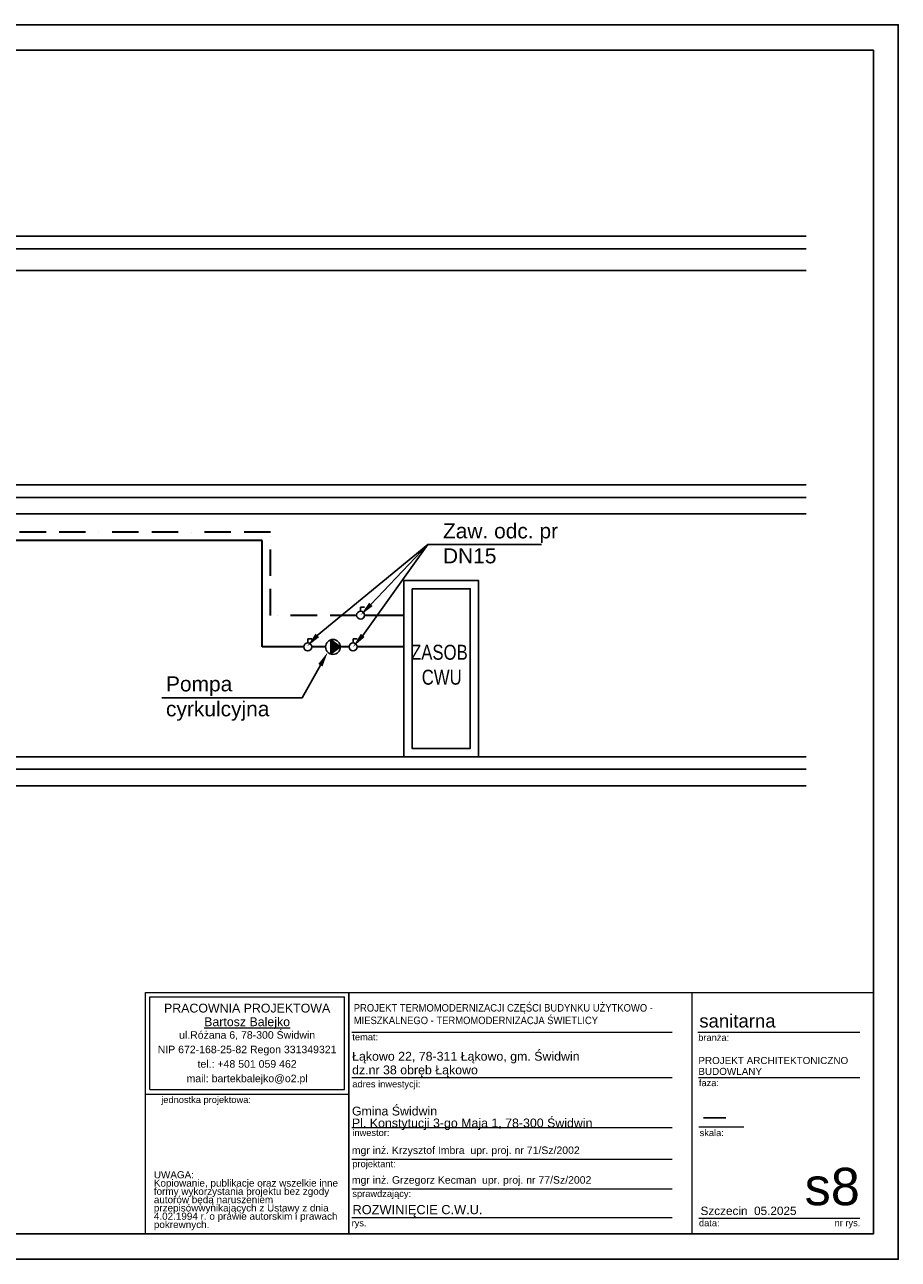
# Model space of a CAD drawing. Extents: x -528673 to -426178, y 23200 to 131944.
# Tile 56 of 87: x -436678 to -426178, y 28813 to 43663. Entities that reach past the tile are written whole.
import ezdxf
from ezdxf import colors
from ezdxf.entities.mleader import LeaderData, LeaderLine
from ezdxf.lldxf.tags import DXFTag
from ezdxf.math import Vec2, Vec3

# ---------------------------------------------------------------- set-up
doc = ezdxf.new("R2010")
doc.units = 0
doc.header["$MEASUREMENT"] = 0
doc.linetypes.add('BORDER2', pattern=[22.225, 6.35, -3.175, 6.35, -3.175, 0, -3.175])
doc.layers.get('0').update_dxf_attribs({"color": 252})
for name, color, linetype, lineweight in [('#CIPELA WODA', 240, 'Continuous', 30), ('ARCH TABELA_Nr_Pióra__1', 252, 'Continuous', 25), ('ARCH TABELA_Nr_Pióra__21', 252, 'Continuous', 9), ('ARCH TABELA_Nr_Pióra__7', 252, 'Continuous', 13)]:
    doc.layers.add(name, color=color, linetype=linetype, lineweight=lineweight)
for name, color, linetype in [('#opisy', 7, 'Continuous'), ('_TABELA', 7, 'Continuous'), ('IS_Grafika', 7, 'SOLID'), ('IS_Konstrukcja', 253, 'SOLID'), ('IS_Text_Konstrukcji', 7, 'Continuous')]:
    doc.layers.add(name, color=color, linetype=linetype)
doc.layers.add('IS_Zimna_woda', color=5, linetype='SOLID', true_color=0x0000ff)
doc.styles.add('GENERATED_STYLE_5', font='txt')
doc.styles.add('GENERATED_STYLE_7', font='arial.ttf')
doc.styles.add('GENERATED_STYLE_8', font='arial.ttf')
doc.styles.add('GENERATED_STYLE_9', font='arial.ttf')
doc.styles.get("Standard").update_dxf_attribs({"font": 'arial.ttf', "bigfont": 'BIGFONT.SHX'})
doc.linetypes.add('CYRKULACJ1', pattern='A,2.5,-1.5,["~",Standard,S=1,R=0,X=-0.5,Y=-0.4],-1.5', length=5.5)
tags = doc.linetypes.add('SOLID', pattern=[10, 10, 0]).pattern_tags.tags
tags[6:7] = [DXFTag(74, 4), DXFTag(75, 0), DXFTag(340, '0'), DXFTag(46, 0.0), DXFTag(50, 0.0), DXFTag(44, 0.0), DXFTag(45, 0.0)]
tags[4:5] = [DXFTag(74, 4), DXFTag(75, 0), DXFTag(340, '0'), DXFTag(46, 0.0), DXFTag(50, 0.0), DXFTag(44, 0.0), DXFTag(45, 0.0)]

msp = doc.modelspace()

# ---------------------------------------------------------------- hatches: boundary and pattern name
h = msp.add_hatch(color=256)
h.set_gradient(color2=(0, 0, 0))
h.paths.add_polyline_path([(-433000, 36264), (-433000, 36094), (-432884, 36179)])

# ---------------------------------------------------------------- linework, layer by layer
at = {"layer": '#CIPELA WODA', "linetype": 'BORDER2', "ltscale": 50}
for p, q in [((-433723, 37559), (-437829, 37559)), ((-433723, 36559), (-433723, 37559)), ((-432688, 36559), (-433723, 36559))]:
    msp.add_line(p, q, dxfattribs=at)
at = {"layer": '#CIPELA WODA', "color": 6, "linetype": 'CYRKULACJ1', "ltscale": 100}
for p, q in [((-433823, 37459), (-437729, 37459)), ((-433823, 36179), (-433823, 37459)), ((-433324, 36179), (-433823, 36179))]:
    msp.add_line(p, q, dxfattribs=at)
at = {"layer": '#CIPELA WODA', "ltscale": 10}
msp.add_lwpolyline([(-432123, 36559), (-432593, 36559)], dxfattribs=at)
at = {"layer": '#CIPELA WODA', "color": 6, "linetype": 'CYRKULACJ1', "ltscale": 100}
for points in [[(-433063, 36179), (-433228, 36179)], [(-432779, 36179), (-432884, 36179)], [(-432123, 36179), (-432683, 36179)]]:
    msp.add_lwpolyline(points, dxfattribs=at)
for points in [[(-432123, 36978), (-432123, 34858), (-431223, 34858), (-431223, 36978)], [(-432023, 36878), (-432023, 34958), (-431323, 34958), (-431323, 36878)]]:
    msp.add_lwpolyline(points, close=True)
msp.add_lwpolyline([(-432884, 36179), (-433000, 36094)])
at = {"layer": '_TABELA', "color": 7}
msp.add_lwpolyline([(-447178, 43663), (-426178, 43663), (-447178, 43663), (-447178, 28813), (-426178, 28813), (-426178, 43663)], dxfattribs=at)
msp.add_lwpolyline([(-426478, 43358), (-445928, 43358), (-445928, 29118), (-426478, 29118)], close=True, dxfattribs=at)
at = {"layer": 'ARCH TABELA_Nr_Pióra__21', "color": 0, "linetype": 'Continuous'}
for p, q in [((-435228, 29118), (-435228, 32024)), ((-435228, 32024), (-432781, 32024)), ((-435228, 30800), (-435228, 32024)), ((-435228, 32024), (-426478, 32024)), ((-435175, 30854), (-435175, 31971)), ((-435175, 31971), (-432835, 31971)), ((-432835, 30854), (-432835, 31971)), ((-432781, 32024), (-432781, 29118)), ((-432781, 30800), (-432781, 32024)), ((-428659, 32024), (-428659, 29118)), ((-426478, 32024), (-426478, 29118)), ((-432781, 29118), (-432781, 31824)), ((-432745, 31546), (-428895, 31546)), ((-428589, 31546), (-426640, 31546)), ((-432745, 30999), (-428895, 30999)), ((-428581, 30999), (-426640, 30999)), ((-435228, 30800), (-432781, 30800)), ((-435175, 30854), (-432835, 30854)), ((-432745, 30399), (-428895, 30399)), ((-428575, 30408), (-428035, 30408)), ((-432745, 30019), (-428895, 30019)), ((-432745, 29662), (-428895, 29662)), ((-432745, 29318), (-428895, 29318)), ((-428575, 29310), (-427434, 29310)), ((-427434, 29310), (-426640, 29310)), ((-435228, 29118), (-432781, 29118)), ((-426478, 29118), (-432781, 29118))]:
    msp.add_line(p, q, dxfattribs=at)
at = {"layer": 'IS_Konstrukcja', "ltscale": 10}
for p, q in [((-444861, 41118), (-427286, 41118)), ((-445286, 40968), (-427286, 40968)), ((-445286, 40708), (-427286, 40708)), ((-444861, 38128), (-427286, 38128)), ((-445286, 37978), (-427286, 37978)), ((-445286, 37778), (-427286, 37778)), ((-444861, 34858), (-427286, 34858)), ((-445286, 34708), (-427286, 34708)), ((-445286, 34508), (-427286, 34508))]:
    msp.add_line(p, q, dxfattribs=at)
at = {"layer": 'IS_Text_Konstrukcji', "linetype": 'ByBlock', "lineweight": -2}
for p in [(-433161, 36317), (-432616, 36317)]:
    msp.add_line(p, (-431831, 37410), dxfattribs=at)
at = {"layer": 'IS_Text_Konstrukcji'}
for points in [[(-433139, 36297), (-433283, 36185), (-433183, 36338)], [(-432593, 36298), (-432731, 36179), (-432639, 36337)]]:
    msp.add_solid(points, dxfattribs=at)
at = {"layer": 'IS_Zimna_woda', "color": 0, "ltscale": 0.01}
for p, q in [((-433000, 36094), (-433000, 36264)), ((-433000, 36264), (-432884, 36179))]:
    msp.add_line(p, q, dxfattribs=at)
for points in [[(-432641, 36609), (-432641, 36657)], [(-432641, 36657), (-432593, 36657)], [(-433276, 36227), (-433276, 36275)], [(-433276, 36275), (-433228, 36275)], [(-432731, 36227), (-432731, 36275)], [(-432731, 36275), (-432683, 36275)]]:
    msp.add_lwpolyline(points, dxfattribs=at)
msp.add_circle((-432973, 36179), 89.2, dxfattribs=at)
for centre in [(-432641, 36561), (-433276, 36179), (-432731, 36179)]:
    msp.add_ellipse(centre, major_axis=(48, 0), ratio=1, dxfattribs=at)

# ---------------------------------------------------------------- texts
at = {"layer": '#opisy', "insert": (-432526, 36205), "char_height": 180, "width": 1720, "attachment_point": 1}
msp.add_mtext('\\pxqc;\\W0.8;ZASOB.\\PCWU', dxfattribs=at)
at = {"layer": 'ARCH TABELA_Nr_Pióra__1', "color": 0, "linetype": 'Continuous', "insert": (-432723, 31641), "char_height": 90, "width": 3909.55, "attachment_point": 7, "line_spacing_factor": 1.005757, "style": 'GENERATED_STYLE_5'}
msp.add_mtext('\\pt22543.3;\\fArial|b0|i0|c238;\\W0.9;PROJEKT TERMOMODERNIZACJI CZĘŚCI BUDYNKU UŻYTKOWO - MIESZKALNEGO - TERMOMODERNIZACJA ŚWIETLICY', dxfattribs=at)
at = {"layer": 'ARCH TABELA_Nr_Pióra__1', "color": 0, "linetype": 'Continuous', "insert": (-432738, 29466), "char_height": 110, "width": 3008.66, "attachment_point": 1, "style": 'GENERATED_STYLE_9'}
msp.add_mtext('ROZWINIĘCIE C.W.U.', dxfattribs=at)
at = {"layer": 'ARCH TABELA_Nr_Pióra__21', "color": 0, "linetype": 'Continuous', "insert": (-432745, 30368), "char_height": 106.38, "attachment_point": 7, "line_spacing_factor": 0.807442, "style": 'GENERATED_STYLE_7'}
msp.add_mtext('{Gmina Świdwin\\PPl. Konstytucji 3-go Maja 1, 78-300 Świdwin}', dxfattribs=at)
at = {"layer": 'ARCH TABELA_Nr_Pióra__7', "color": 0, "linetype": 'Continuous'}
for s, insert, char_height, attachment_point, line_spacing_factor, style in [('{PRACOWNIA PROJEKTOWA\\P\\LBartosz Balejko}', (-434005, 31888), 106.38, 2, 0.926719, 'GENERATED_STYLE_8'), ('{PROJEKT ARCHITEKTONICZNO\\PBUDOWLANY}', (-428581, 31247), 85, 1, 0.923713, 'GENERATED_STYLE_7')]:
    msp.add_mtext(s, dxfattribs=dict(at, insert=insert, char_height=char_height, attachment_point=attachment_point, line_spacing_factor=line_spacing_factor, style=style))
at = {"layer": 'ARCH TABELA_Nr_Pióra__7', "color": 0, "linetype": 'Continuous', "attachment_point": 1, "style": 'GENERATED_STYLE_7'}
for s, insert, char_height, width in [('sanitarna', (-428570, 31761), 159.6, 1819.7), ('mgr inż. Krzysztof Imbra  \\fArial|b0|i0|c238;upr. proj. nr 71/Sz/2002', (-432746, 30170), 90, 3210.98), ('mgr inż. Grzegorz Kecman  \\fArial|b0|i0|c238;upr. proj. nr 77/Sz/2002', (-432746, 29813), 90, 3210.98)]:
    msp.add_mtext(s, dxfattribs=dict(at, insert=insert, char_height=char_height, width=width))
at = {"layer": 'ARCH TABELA_Nr_Pióra__7', "color": 0, "linetype": 'Continuous', "style": 'GENERATED_STYLE_7'}
for s, insert, char_height, width, attachment_point, line_spacing_factor in [('{ul.Różana 6, 78-300 Świdwin\\PNIP 672-168-25-82 Regon 331349321\\Ptel.: +48 501 059 462\\Pmail: bartekbalejko@o2.pl}', (-434005, 31557), 90.43, 2340.43, 2, 1.156383), ('{UWAGA:\\PKopiowanie, publikacje oraz wszelkie inne formy wykorzystania projektu bez zgody autorów będą naruszeniem przepisówwynikających z Ustawy z dnia 4.02.1994 r. o prawie autorskim i prawach pokrewnych.}', (-435126, 29873), 85.106, 2241.7, 1, 0.703415)]:
    msp.add_mtext(s, dxfattribs=dict(at, insert=insert, char_height=char_height, width=width, attachment_point=attachment_point, line_spacing_factor=line_spacing_factor))
for s, insert, char_height, attachment_point in [('{temat:}', (-432740, 31527), 79.8, 1), ('{branża:}', (-428583, 31521), 79.8, 1), ('{adres inwestycji:}', (-432740, 30961), 79.79, 1), ('{faza:}', (-428575, 30976), 79.8, 1), ('{jednostka projektowa:}', (-435037, 30773), 79.79, 1), ('\\W5;-', (-428571, 30613), 159.6, 1), ('{inwestor:}', (-432740, 30376), 79.79, 1), ('{skala:}', (-428566, 30375), 79.8, 1), ('{projektant:}', (-432740, 30001), 79.79, 1), ('s8', (-426640, 29914), 450, 3), ('sprawdzający:', (-432740, 29643), 79.79, 1), ('{Szczecin  05.2025}', (-428555, 29447), 101.06, 1), ('{rys.}', (-432749, 29290), 79.8, 1), ('{data:}', (-428574, 29290), 79.8, 1), ('{nr rys.}', (-426944, 29291), 79.8, 1)]:
    msp.add_mtext(s, dxfattribs=dict(at, insert=insert, char_height=char_height, attachment_point=attachment_point))
at = {"layer": 'ARCH TABELA_Nr_Pióra__7', "linetype": 'Continuous', "insert": (-432743, 31006), "char_height": 106.38, "width": 3531.91, "attachment_point": 7, "line_spacing_factor": 0.92536, "style": 'GENERATED_STYLE_7'}
msp.add_mtext('\\C0;Łąkowo 22, 78-311 Łąkowo, gm. Świdwin\\Pdz.nr 38 obręb Łąkowo', dxfattribs=at)
at = {"layer": 'IS_Grafika', "ltscale": 10, "char_height": 180, "width": 1980.65, "attachment_point": 7}
for s, insert in [('Zaw. odc. pr\\PDN15', (-431651, 37182)), ('Pompa cyrkulcyjna', (-434980, 35290))]:
    msp.add_mtext(s, dxfattribs=dict(at, insert=insert))

# ---------------------------------------------------------------- leaders
at = {"layer": 'IS_Text_Konstrukcji'}
ml = msp.add_multileader_mtext('Standard', dxfattribs=at)
ml.set_content('')
ml.set_leader_properties()
ml.build(insert=Vec2(0, 0))
ml.multileader.update_dxf_attribs({"text_right_attachment_type": 6, "dogleg_length": 0.36, "arrow_head_size": 180})
ctx = ml.context
ctx.base_point, ctx.char_height, ctx.arrow_head_size, ctx.landing_gap_size, ctx.plane_origin = Vec3(-430465, 37410), 0.18, 180, 0.09, Vec3(-434661, 20789)
ctx.right_attachment = 6
notes = []
notes.append((ctx, [(0, (1, 1, 0), (-431831, 37410), (1, 0), 1366, [(0, [(-432641, 36561)], 0, [])])]))
ctx.mtext.insert = Vec3(-430465, 37410)
ml = msp.add_multileader_mtext('Standard', dxfattribs=at)
ml.set_content('')
ml.set_leader_properties()
ml.build(insert=Vec2(0, 0))
ml.multileader.update_dxf_attribs({"text_right_attachment_type": 6, "dogleg_length": 0.36, "arrow_head_size": 180})
ctx = ml.context
ctx.base_point, ctx.char_height, ctx.arrow_head_size, ctx.landing_gap_size, ctx.plane_origin = Vec3(-435031, 35566), 0.18, 180, 0.09, Vec3(-437688, 18945)
ctx.right_attachment, ctx.text_align_type = 6, 2
notes.append((ctx, [(0, (1, 1, 0), (-433345, 35566), (-1, 0), 1686, [(0, [(-433036, 36116)], 0, [])])]))
ctx.mtext.insert, ctx.mtext.alignment = Vec3(-435031, 35566), 3
for ctx, leaders in notes:
    for number, flags, end, landing, length, lines in leaders:
        leader = LeaderData()
        leader.index, (leader.has_last_leader_line, leader.has_dogleg_vector, leader.attachment_direction) = number, flags
        leader.last_leader_point, leader.dogleg_vector, leader.dogleg_length = Vec3(end), Vec3(landing), length
        for number, points, colour, breaks in lines:
            line = LeaderLine()
            line.index, line.vertices, line.color, line.breaks = number, Vec3.list(points), colors.encode_raw_color(colour), breaks
            leader.lines.append(line)
        ctx.leaders.append(leader)

doc.saveas('drawing.dxf')
